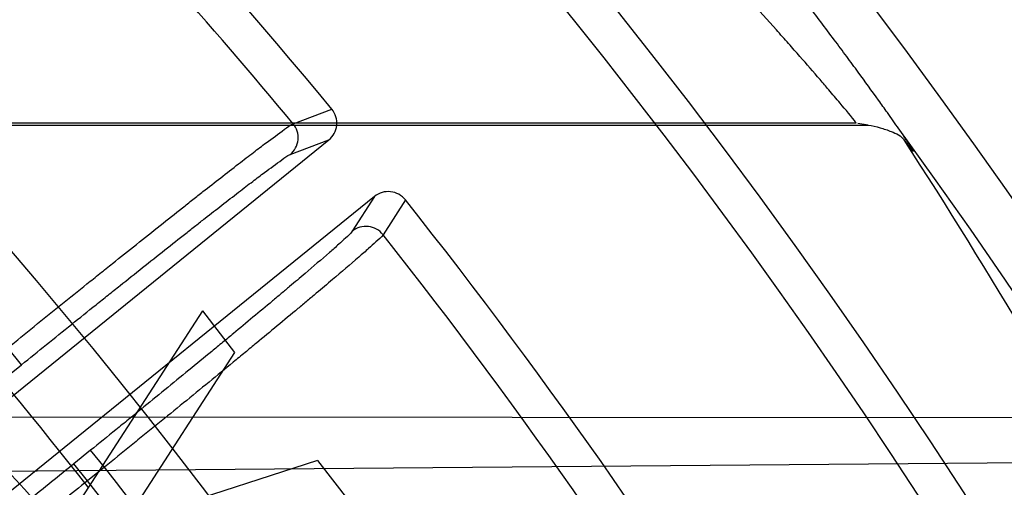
# Model space of a CAD drawing. Header units: millimetres. Extents: x 0 to 297, y 0 to 210.
# Tile 115 of 256: x 143.5247 to 143.6331, y 93.7667 to 93.8182. Entities that reach past the tile are written whole.
import ezdxf

# ---------------------------------------------------------------- set-up
doc = ezdxf.new("R2010")
doc.units = ezdxf.units.MM
doc.header["$LTSCALE"] = 16.335
doc.layers.get('0').update_dxf_attribs({"linetype": 'CONTINUOUS'})
for name, color, linetype in [('01_GLOBAL', 7, 'CONTINUOUS'), ('INTFCLR_1', 7, 'CONTINUOUS'), ('INTFCLR_144815', 7, 'CONTINUOUS')]:
    doc.layers.add(name, color=color, linetype=linetype)

msp = doc.modelspace()

# ---------------------------------------------------------------- linework, layer by layer
at = {"color": 7, "linetype": 'Continuous'}
msp.add_circle((144.2368034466, 92.193132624), 3.04, dxfattribs=at)
at = {"color": 9, "linetype": 'Continuous'}
msp.add_arc((144.2368034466, 92.193132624), 3.001038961, 92.9674534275, 177.0325465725, dxfattribs=at)
at = {"layer": '01_GLOBAL', "color": 7, "linetype": 'Continuous'}
msp.add_circle((144.2368034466, 92.193132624), 3.08, dxfattribs=at)
at = {"layer": 'INTFCLR_1', "color": 6, "linetype": 'Continuous'}
for radius in [0.4827613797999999, 0.4587930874]:
    msp.add_arc((143.076579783, 93.4093562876), radius, 270, 90.00000002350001, dxfattribs=at)
at = {"layer": 'INTFCLR_144815', "color": 9, "linetype": 'Continuous'}
for p, q in [((143.5547787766, 93.80670995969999), (143.5590407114, 93.8083099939)), ((143.6167662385, 93.8067543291), (143.4241900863, 93.8067543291)), ((143.5544455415, 93.80331336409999), (143.5586994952, 93.8049161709)), ((143.5637340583, 93.7986990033), (143.5612818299, 93.7948712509)), ((143.567124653, 93.7983271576), (143.5646734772, 93.7944910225)), ((143.5248642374, 93.7801592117), (143.5233540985, 93.7820240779)), ((143.523019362, 93.7786652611), (143.5248642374, 93.7801592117)), ((143.4626372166, 93.7744819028), (143.6751842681, 93.77431741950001)), ((143.5324833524, 93.7707503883), (143.530638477, 93.76925643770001)), ((143.5339934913, 93.76888552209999), (143.5324833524, 93.7707503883)), ((143.6885015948, 93.76980265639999), (143.4741033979, 93.7680189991)), ((143.5321486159, 93.7673915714), (143.530638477, 93.76925643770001)), ((143.5339934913, 93.76888552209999), (143.5321486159, 93.7673915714))]:
    msp.add_line(p, q, dxfattribs=at)
at = {"layer": 'INTFCLR_144815', "color": 6, "linetype": 'Continuous'}
for p, q in [((143.4242789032, 93.80655921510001), (143.6180608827, 93.80655921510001)), ((143.6180608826, 93.80655921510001), (143.6169154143, 93.806733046)), ((143.49180918, 93.750749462), (143.5586994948, 93.8049161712)), ((143.5637340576, 93.7986990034), (143.4968437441, 93.7445322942)), ((143.5447809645, 93.7860966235), (143.5277204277, 93.75971037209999)), ((143.5447809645, 93.7860966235), (143.5483189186, 93.7815020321)), ((143.5483189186, 93.7815020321), (143.5361972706, 93.7627615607)), ((143.5574724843, 93.7696178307), (143.5361972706, 93.7627615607)), ((143.5574724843, 93.7696178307), (143.5610104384, 93.76502323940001))]:
    msp.add_line(p, q, dxfattribs=at)
for radius in [0.5104906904, 0.4864760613]:
    msp.add_circle((143.076579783, 93.4093562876), radius, dxfattribs=at)
for centre, radius, start, end in [((143.076579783, 93.4093562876), 0.7037433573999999, 313.9937911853, 154.5150993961), ((143.076579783, 93.4093562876), 0.6797433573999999, 312.9543589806, 154.5144414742), ((143.076579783, 93.4093562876), 0.6572577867, 282.2440355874, 71.2863570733), ((143.076579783, 93.4093562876), 0.6260452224, 39.5878227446, 53.41217725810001), ((143.5571903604, 93.8067821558), 0.0023998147, 308.9645593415, 39.5465606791), ((143.5652454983, 93.79683488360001), 0.0023998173, 38.4534830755, 129.0353679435), ((143.076579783, 93.4093562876), 0.6260452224, 24.36608327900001, 38.4121773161)]:
    msp.add_arc(centre, radius, start, end, dxfattribs=at)
at = {"layer": 'INTFCLR_144815', "color": 9, "linetype": 'Continuous'}
for centre, radius, start, end in [((143.076579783, 93.4093562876), 0.6528896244, 292.4997540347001, 54.0964566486), ((143.0752994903, 93.3650466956), 0.737035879, 33.25492360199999, 48.1764827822), ((143.0765826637, 93.40935763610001), 0.5889741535, 292.4997540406, 54.09645665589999), ((143.076579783, 93.4093562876), 0.6217428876, 39.7244769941, 47.61905441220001), ((143.0750960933, 93.3886114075), 0.7133546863, 32.7308374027, 39.9894278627), ((143.0765797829, 93.4093562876), 0.5790372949, 38.1036572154, 48.7494878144), ((143.072731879, 93.3503510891), 0.6147075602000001, 41.6203156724, 47.9152908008), ((143.5529314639, 93.8051764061), 0.0024008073, 309.1004512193, 39.6978896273), ((143.076579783, 93.4093562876), 0.6740282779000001, 323.9261481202, 36.0738518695), ((143.5627893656, 93.7930029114), 0.0024008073, 38.3024229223, 128.8995487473), ((143.0765797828, 93.4093562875), 0.6217428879, 24.5006713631, 38.2755229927), ((143.0765797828, 93.4093562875), 0.5817977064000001, 24.6002115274, 38.16750630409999), ((143.0765797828, 93.4093562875), 0.579424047, 24.6026704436, 38.1640956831)]:
    msp.add_arc(centre, radius, start, end, dxfattribs=at)
at = {"layer": 'INTFCLR_144815', "color": 6, "linetype": 'Continuous'}
msp.add_ellipse((143.076579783, 93.45054917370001), major_axis=(0, 0.6513745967), ratio=0.9979983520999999, start_param=-1.0764691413, end_param=-0.9955506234, dxfattribs=at)
at = {"layer": 'INTFCLR_144815', "color": 9, "linetype": 'Continuous'}
for points, knots in [([(143.6214479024, 93.80613593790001), (143.6210281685, 93.8067371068), (143.6202864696, 93.8077883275), (143.6187993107, 93.8098705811), (143.6173083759, 93.8119278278), (143.6156803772, 93.8141453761), (143.6138263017, 93.8166480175), (143.6113242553, 93.8199782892), (143.6086925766, 93.8234167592), (143.6064606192, 93.82629199), (143.6041107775, 93.829290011), (143.5998081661, 93.83469949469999), (143.5953700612, 93.84011597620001), (143.5914434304, 93.8447915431), (143.5887515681, 93.84796476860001), (143.5867120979, 93.8503329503), (143.5853428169, 93.8519071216)], [0, 0, 0, 0, 0.0377150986, 0.0661774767, 0.1316218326, 0.1684043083, 0.2076852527, 0.2918342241, 0.3826682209, 0.4304127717, 0.4790648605, 0.5786084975, 0.7859529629, 0.8392389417, 0.892678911, 1, 1, 1, 1]), ([(143.6167662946, 93.806754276), (143.6162331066, 93.8075370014), (143.615164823, 93.8087280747), (143.6138355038, 93.8103281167), (143.6123627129, 93.81204130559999), (143.6108909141, 93.8137360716), (143.6092832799, 93.81556210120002), (143.6074494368, 93.81762274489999), (143.6049774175, 93.82036782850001), (143.6023774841, 93.8231976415), (143.6001729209, 93.8255644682), (143.59785024, 93.82803450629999), (143.5935927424, 93.8324949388), (143.589209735, 93.83695391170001), (143.5853340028, 93.84079807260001), (143.5826732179, 93.8434126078), (143.58066086, 93.8453638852), (143.5793070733, 93.84665689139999)], [0, 0, 0, 0, 0.0518836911, 0.0872979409, 0.1140427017, 0.1756301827, 0.210274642, 0.247320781, 0.3267487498, 0.4126459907, 0.4578406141, 0.5039442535, 0.5983910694, 0.7956393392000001, 0.8464450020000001, 0.8974427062, 1, 1, 1, 1]), ([(143.5233540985, 93.7820240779), (143.5253055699, 93.7836070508), (143.5282129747, 93.7859581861), (143.5315978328, 93.7886819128), (143.5334917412, 93.7902019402), (143.5361787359, 93.79235450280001), (143.5392051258, 93.79476782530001), (143.542157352, 93.7971065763), (143.5437236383, 93.79834248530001), (143.5457803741, 93.7999607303), (143.5477366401, 93.80148945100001), (143.5495942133, 93.8029244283), (143.5506068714, 93.80369990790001), (143.5519994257, 93.80477346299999), (143.5534635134, 93.80579631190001), (143.5544278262, 93.8065708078), (143.5547787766, 93.80670995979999)], [0, 0, 0, 0, 0.1886030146, 0.2806470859, 0.3260987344, 0.3708767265, 0.5390619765, 0.6166315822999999, 0.6535697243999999, 0.6888152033, 0.8130592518, 0.8399245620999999, 0.8649830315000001, 0.9088242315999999, 0.9716634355, 1, 1, 1, 1]), ([(143.6220272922, 93.8049236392), (143.6223491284, 93.80450412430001), (143.6235904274, 93.8028151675), (143.6220832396, 93.8052600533), (143.6216203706, 93.8058828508), (143.6213689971, 93.8062427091)], [0, 0, 0, 0, 0.3423884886, 0.7157512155, 1, 1, 1, 1]), ([(143.5248642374, 93.7801592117), (143.5266998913, 93.78164569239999), (143.5294349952, 93.7838531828), (143.5326196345, 93.7864100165), (143.5344016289, 93.78783676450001), (143.536929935, 93.7898571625), (143.5397776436, 93.7921222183), (143.5425562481, 93.7943163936), (143.544030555, 93.79547574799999), (143.5459666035, 93.7969936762), (143.5478084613, 93.7984271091), (143.5495577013, 93.79977221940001), (143.5505113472, 93.8004989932), (143.5518229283, 93.8015057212), (143.5532031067, 93.8024602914), (143.5541131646, 93.80318807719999), (143.5544455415, 93.80331336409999)], [0, 0, 0, 0, 0.1885916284, 0.2806298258, 0.3260795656, 0.3708551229, 0.5390329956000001, 0.6165993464, 0.6535363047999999, 0.6887817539, 0.8130239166, 0.8398897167, 0.8649487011, 0.9087902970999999, 0.9716394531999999, 1, 1, 1, 1]), ([(143.5612818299, 93.7948712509), (143.561092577, 93.7945759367), (143.5605429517, 93.7941332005), (143.5597211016, 93.7933538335), (143.5582264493, 93.7920530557), (143.5564273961, 93.790501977), (143.5546463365, 93.788995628), (143.5534503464, 93.7879886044), (143.5513911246, 93.7862612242), (143.5492436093, 93.7844744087), (143.5470111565, 93.7826270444), (143.5453792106, 93.7812796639), (143.5423832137, 93.7788140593), (143.5393297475, 93.7763159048), (143.5366485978, 93.7741316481), (143.5348019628, 93.7726298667), (143.5334122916, 93.7715026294), (143.5324833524, 93.7707503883)], [0, 0, 0, 0, 0.0280049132, 0.0550778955, 0.09089591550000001, 0.1859461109, 0.244878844, 0.2771094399, 0.3107821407, 0.4594773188, 0.5001614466, 0.5421405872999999, 0.6284469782, 0.8099581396, 0.8571323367, 0.9045625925, 1, 1, 1, 1]), ([(143.5646734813, 93.79449101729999), (143.5644670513, 93.7941805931), (143.5638831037, 93.79371197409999), (143.5630047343, 93.7928871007), (143.5614111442, 93.7915083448), (143.5594936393, 93.7898625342), (143.5575956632, 93.78826424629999), (143.5563213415, 93.78719546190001), (143.5541274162, 93.7853619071), (143.5518398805, 93.7834647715), (143.5494622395, 93.7815029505), (143.5477242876, 93.7800719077), (143.5445338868, 93.77745292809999), (143.5412824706, 93.774799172), (143.5384278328, 93.7724784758), (143.5364618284, 93.77088273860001), (143.5349823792, 93.7696849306), (143.5339934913, 93.76888552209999)], [0, 0, 0, 0, 0.0279810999, 0.0550441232, 0.0908619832, 0.1859105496, 0.2448424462, 0.2770738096, 0.3107485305, 0.4594482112, 0.5001336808, 0.5421146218, 0.6284253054, 0.8099466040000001, 0.8571241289, 0.9045572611, 1, 1, 1, 1]), ([(143.530638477, 93.76925643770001), (143.5298169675, 93.7685911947), (143.528180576, 93.76726804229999), (143.5257376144, 93.7652987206), (143.52332695, 93.7633614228), (143.5209638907, 93.76146845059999), (143.5186663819, 93.7596342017), (143.5164515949, 93.7578723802), (143.5143354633, 93.7561956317), (143.5123326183, 93.75461556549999), (143.5104571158, 93.7531432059), (143.508722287, 93.75178909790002), (143.5071407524, 93.7505628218), (143.5057233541, 93.74947337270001), (143.504480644, 93.7485268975), (143.5034198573, 93.7477343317), (143.5025536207, 93.7470892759), (143.5017935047, 93.7465711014), (143.5013410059, 93.74621416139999), (143.5010703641, 93.7461129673)], [0, 0, 0, 0, 0.084437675, 0.1680952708, 0.2506472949, 0.3314713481, 0.4099472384, 0.4854803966, 0.5575314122, 0.6256101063, 0.6892551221, 0.7479918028, 0.8014007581, 0.8491085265, 0.8907965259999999, 0.9261579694, 0.954933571, 0.9769199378, 1, 1, 1, 1])]:
    msp.add_open_spline(points, degree=3, knots=knots, dxfattribs=at)
at = {"layer": 'INTFCLR_144815', "color": 6, "linetype": 'Continuous'}
for points, knots in [([(143.6180608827, 93.80655921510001), (143.6185042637, 93.8064883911), (143.6193770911, 93.8062920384), (143.620722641, 93.80582638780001), (143.621702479, 93.8053805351), (143.6220272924, 93.8049236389)], [0, 0, 0, 0, 0.3102273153, 0.6126756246, 1, 1, 1, 1]), ([(143.5321486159, 93.7673915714), (143.5312676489, 93.7666794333), (143.5295042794, 93.7652562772), (143.5268653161, 93.7631325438), (143.524250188, 93.761033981), (143.5216958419, 93.75899022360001), (143.5192291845, 93.7570233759), (143.5168667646, 93.7551462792), (143.5146140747, 93.753362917), (143.5124829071, 93.7516825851), (143.5104955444, 93.7501229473), (143.5086659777, 93.7486952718), (143.5070044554, 93.7474068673), (143.5055167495, 93.7462626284), (143.5042167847, 93.74527135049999), (143.5031141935, 93.7444459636), (143.502221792, 93.7437805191), (143.501440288, 93.7432438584), (143.5009751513, 93.7428771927), (143.5006963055, 93.7427668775)], [0, 0, 0, 0, 0.08505931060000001, 0.1701495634, 0.2543499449, 0.3368302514, 0.4157856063, 0.4912371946, 0.5633967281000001, 0.6315229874, 0.6950188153, 0.7530881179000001, 0.8057774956, 0.8528905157, 0.8940208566, 0.9285125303, 0.9563541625, 0.97748323, 1, 1, 1, 1])]:
    msp.add_open_spline(points, degree=3, knots=knots, dxfattribs=at)

doc.saveas('drawing.dxf')
